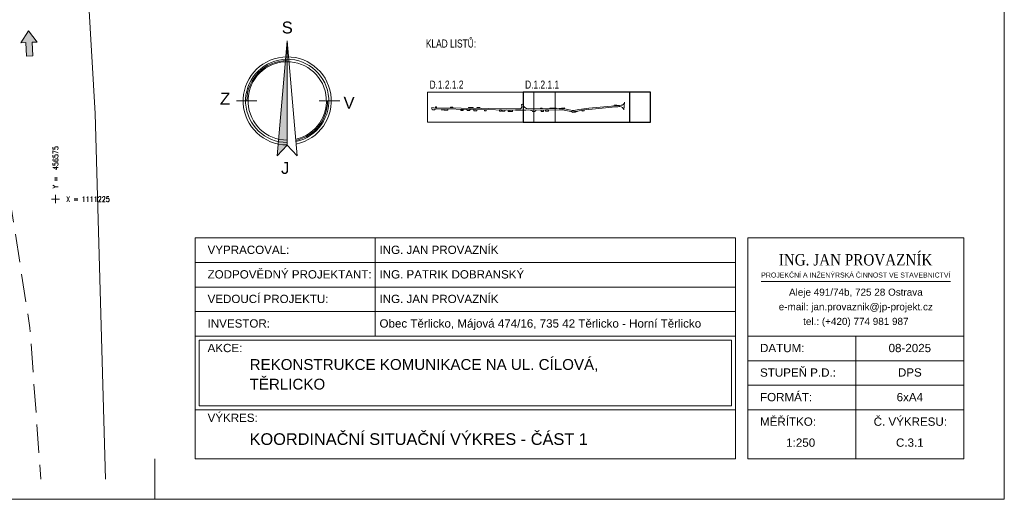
# Model space of a CAD drawing. Header units: metres. Extents: x -456831 to -456516, y -1111244 to -1111169.
# Tile 17 of 18: x -456577 to -456516, y -1111244 to -1111214. Entities that reach past the tile are written whole.
import ezdxf
from ezdxf.enums import TextEntityAlignment as Align

# ---------------------------------------------------------------- set-up
doc = ezdxf.new("R2010")
doc.units = ezdxf.units.M
doc.header["$MEASUREMENT"] = 0
doc.linetypes.add('6.1622', pattern=[40, 3.5, -3, 7, -3, 3.5, 3.5, -3, 7, -3, 3.5])
doc.layers.get('0').update_dxf_attribs({"lineweight": 13})
for name, color, linetype, lineweight in [('Hranice parcel', 9, 'Continuous', 13), ('IS_SMVAK_VODA_TRASA', 5, '6.1622', 0), ('LEGENDA', 7, 'Continuous', 13), ('RAMECEK', 7, 'Continuous', 0), ('RAZITKO', 7, 'Continuous', 0), ('SEVERKA', 7, 'Continuous', 13), ('SIT', 5, 'Continuous', 13), ('VJEZD', 1, 'Continuous', 0), ('výkres', 7, 'Continuous', 0)]:
    doc.layers.add(name, color=color, linetype=linetype, lineweight=lineweight)
doc.styles.add('ARIAL', font='arial.ttf')
doc.styles.add('ITALICT', font='italict.shx', dxfattribs={"height": 0.2})
doc.styles.add('ROMANS', font='romans.shx')
doc.styles.add('Style-Arial', font='arial.ttf')
doc.styles.add('Style-Calibri', font='calibri.ttf')
doc.styles.add('Style-Garamond', font='GARABD.TTF')

# ---------------------------------------------------------------- blocks, each defined once
blk = doc.blocks.new('SIT')
at = {"color": 0, "linetype": 'ByBlock', "lineweight": -2}
for p, q in [((-1, 0), (1, 0)), ((0, 1), (0, -1))]:
    blk.add_line(p, q, dxfattribs=at)

msp = doc.modelspace()

# ---------------------------------------------------------------- hatches: boundary and pattern name
at = {"layer": 'VJEZD', "ltscale": 0.25}
msp.add_hatch(color=256, dxfattribs=at).paths.add_polyline_path([(-456576.807, -1111216.164), (-456576.843, -1111215.324), (-456577.145, -1111215.337), (-456576.677, -1111214.594), (-456576.147, -1111215.294), (-456576.449, -1111215.307), (-456576.413, -1111216.147)])

# ---------------------------------------------------------------- linework, layer by layer
at = {"layer": 'Hranice parcel', "ltscale": 0.25, "flags": 128}
msp.add_lwpolyline([(-456571.922, -1111242.314), (-456572.55, -1111219.71), (-456574.17, -1111192.2), (-456572.835, -1111170.564)], dxfattribs=at)
at = {"layer": 'IS_SMVAK_VODA_TRASA', "ltscale": 0.25}
msp.add_lwpolyline([(-456575.914, -1111242.314), (-456576.59, -1111232.97), (-456581.46, -1111201.45), (-456581.652, -1111200.39)], dxfattribs=at)
at = {"layer": 'LEGENDA', "color": 1, "ltscale": 0.25}
for p, q in [((-456546.138, -1111219.136), (-456546.21, -1111219.15)), ((-456546.21, -1111219.15), (-456546.206, -1111219.174)), ((-456546.206, -1111219.174), (-456546.19, -1111219.25)), ((-456540.408, -1111219.228), (-456542.041, -1111219.379)), ((-456540.482, -1111219.191), (-456540.354, -1111219.18)), ((-456540.482, -1111219.191), (-456540.478, -1111219.235)), ((-456540.354, -1111219.18), (-456540.351, -1111219.223)), ((-456539.839, -1111219.016), (-456539.887, -1111219.48)), ((-456539.839, -1111219.016), (-456539.841, -1111219.028)), ((-456551.753, -1111219.438), (-456551.752, -1111219.341)), ((-456551.753, -1111219.438), (-456551.744, -1111219.439)), ((-456551.752, -1111219.341), (-456551.636, -1111219.351)), ((-456551.711, -1111219.484), (-456551.711, -1111219.477)), ((-456551.59, -1111219.487), (-456551.711, -1111219.484)), ((-456551.616, -1111219.352), (-456546.582, -1111219.427)), ((-456551.59, -1111219.487), (-456551.585, -1111219.48)), ((-456551.53, -1111219.292), (-456551.531, -1111219.354)), ((-456551.531, -1111219.35), (-456551.469, -1111219.351)), ((-456551.53, -1111219.292), (-456551.468, -1111219.293)), ((-456551.528, -1111219.292), (-456551.529, -1111219.35)), ((-456551.483, -1111219.429), (-456546.583, -1111219.502)), ((-456551.471, -1111219.293), (-456551.472, -1111219.351)), ((-456551.468, -1111219.293), (-456551.469, -1111219.355)), ((-456551.135, -1111219.496), (-456551.135, -1111219.435)), ((-456551.135, -1111219.496), (-456551.11, -1111219.497)), ((-456551.11, -1111219.497), (-456551.109, -1111219.435)), ((-456550.998, -1111219.499), (-456550.997, -1111219.437)), ((-456550.998, -1111219.499), (-456550.767, -1111219.504)), ((-456550.767, -1111219.504), (-456550.766, -1111219.44)), ((-456550.594, -1111219.31), (-456550.595, -1111219.368)), ((-456550.594, -1111219.31), (-456550.449, -1111219.313)), ((-456550.594, -1111219.364), (-456550.45, -1111219.366)), ((-456550.591, -1111219.31), (-456550.592, -1111219.364)), ((-456550.452, -1111219.313), (-456550.453, -1111219.366)), ((-456550.449, -1111219.313), (-456550.45, -1111219.37)), ((-456549.954, -1111219.521), (-456549.953, -1111219.452)), ((-456549.807, -1111219.524), (-456549.954, -1111219.521)), ((-456549.953, -1111219.456), (-456549.806, -1111219.458)), ((-456549.952, -1111219.521), (-456549.951, -1111219.456)), ((-456549.809, -1111219.523), (-456549.808, -1111219.458)), ((-456549.807, -1111219.524), (-456549.806, -1111219.454)), ((-456549.562, -1111219.529), (-456549.562, -1111219.508)), ((-456549.562, -1111219.529), (-456549.432, -1111219.531)), ((-456549.481, -1111219.336), (-456549.482, -1111219.384)), ((-456549.431, -1111219.336), (-456549.481, -1111219.336)), ((-456549.481, -1111219.38), (-456549.191, -1111219.385)), ((-456549.479, -1111219.336), (-456549.479, -1111219.381)), ((-456549.432, -1111219.531), (-456549.402, -1111219.532)), ((-456549.29, -1111219.338), (-456549.431, -1111219.336)), ((-456549.402, -1111219.532), (-456549.402, -1111219.51)), ((-456549.19, -1111219.339), (-456549.29, -1111219.338)), ((-456549.192, -1111219.339), (-456549.193, -1111219.385)), ((-456549.19, -1111219.339), (-456549.191, -1111219.389)), ((-456549.152, -1111219.537), (-456549.15, -1111219.464)), ((-456549.152, -1111219.537), (-456548.972, -1111219.541)), ((-456548.972, -1111219.541), (-456548.971, -1111219.467)), ((-456548.927, -1111219.343), (-456548.929, -1111219.347)), ((-456548.927, -1111219.343), (-456548.777, -1111219.346)), ((-456548.777, -1111219.346), (-456548.771, -1111219.357)), ((-456548.494, -1111219.551), (-456548.493, -1111219.474)), ((-456548.494, -1111219.551), (-456548.399, -1111219.553)), ((-456548.399, -1111219.553), (-456548.398, -1111219.475)), ((-456547.561, -1111219.569), (-456547.56, -1111219.488)), ((-456547.561, -1111219.569), (-456547.447, -1111219.571)), ((-456547.56, -1111219.492), (-456547.446, -1111219.493)), ((-456547.558, -1111219.569), (-456547.557, -1111219.492)), ((-456547.45, -1111219.571), (-456547.449, -1111219.493)), ((-456547.447, -1111219.571), (-456547.446, -1111219.49)), ((-456547.393, -1111219.574), (-456547.395, -1111219.536)), ((-456547.393, -1111219.574), (-456547.263, -1111219.576)), ((-456547.263, -1111219.576), (-456547.261, -1111219.568)), ((-456547.021, -1111219.581), (-456547.02, -1111219.496)), ((-456547.021, -1111219.581), (-456546.929, -1111219.583)), ((-456547.02, -1111219.5), (-456546.754, -1111219.504)), ((-456546.929, -1111219.583), (-456546.928, -1111219.501)), ((-456546.929, -1111219.583), (-456546.755, -1111219.587)), ((-456546.926, -1111219.583), (-456546.925, -1111219.501)), ((-456546.758, -1111219.587), (-456546.756, -1111219.504)), ((-456546.755, -1111219.587), (-456546.754, -1111219.5)), ((-456543.879, -1111219.481), (-456545.935, -1111219.504)), ((-456543.88, -1111219.406), (-456545.768, -1111219.427)), ((-456545.51, -1111219.588), (-456545.516, -1111219.579)), ((-456545.51, -1111219.588), (-456545.46, -1111219.587)), ((-456545.46, -1111219.587), (-456545.358, -1111219.586)), ((-456545.358, -1111219.586), (-456545.358, -1111219.571)), ((-456545.025, -1111219.38), (-456544.935, -1111219.379)), ((-456545.025, -1111219.38), (-456545.025, -1111219.419)), ((-456545, -1111219.581), (-456545.001, -1111219.493)), ((-456544.854, -1111219.496), (-456545.001, -1111219.497)), ((-456545, -1111219.581), (-456544.853, -1111219.579)), ((-456544.997, -1111219.581), (-456544.998, -1111219.497)), ((-456544.935, -1111219.379), (-456544.934, -1111219.418)), ((-456544.855, -1111219.579), (-456544.856, -1111219.496)), ((-456544.853, -1111219.579), (-456544.854, -1111219.492)), ((-456544.715, -1111219.576), (-456544.716, -1111219.49)), ((-456544.54, -1111219.492), (-456544.716, -1111219.494)), ((-456544.715, -1111219.576), (-456544.539, -1111219.573)), ((-456544.712, -1111219.576), (-456544.713, -1111219.494)), ((-456544.542, -1111219.573), (-456544.543, -1111219.492)), ((-456544.539, -1111219.573), (-456544.54, -1111219.488)), ((-456544.435, -1111219.387), (-456544.456, -1111219.409)), ((-456544.064, -1111219.404), (-456544.456, -1111219.409)), ((-456544.456, -1111219.409), (-456544.455, -1111219.412)), ((-456544.432, -1111219.387), (-456544.453, -1111219.409)), ((-456544.086, -1111219.383), (-456544.435, -1111219.387)), ((-456544.089, -1111219.383), (-456544.066, -1111219.404)), ((-456544.086, -1111219.383), (-456544.064, -1111219.404)), ((-456544.064, -1111219.404), (-456544.064, -1111219.408)), ((-456543.736, -1111219.372), (-456543.793, -1111219.403)), ((-456543.793, -1111219.403), (-456543.793, -1111219.407)), ((-456543.732, -1111219.372), (-456543.789, -1111219.403)), ((-456543.736, -1111219.372), (-456543.55, -1111219.37)), ((-456543.557, -1111219.425), (-456543.552, -1111219.37)), ((-456543.554, -1111219.425), (-456543.555, -1111219.429)), ((-456543.55, -1111219.37), (-456543.554, -1111219.425)), ((-456543.165, -1111219.582), (-456543.467, -1111219.52)), ((-456543.15, -1111219.508), (-456543.452, -1111219.447)), ((-456543.074, -1111219.644), (-456543.104, -1111219.592)), ((-456542.861, -1111219.624), (-456543.074, -1111219.644)), ((-456542.873, -1111219.509), (-456542.658, -1111219.468)), ((-456542.729, -1111219.558), (-456542.861, -1111219.624)), ((-456542.859, -1111219.583), (-456542.644, -1111219.541)), ((-456542.45, -1111219.561), (-456542.459, -1111219.508)), ((-456542.45, -1111219.561), (-456542.326, -1111219.553)), ((-456542.326, -1111219.553), (-456542.335, -1111219.489)), ((-456540.401, -1111219.303), (-456542.034, -1111219.454))]:
    msp.add_line(p, q, dxfattribs=at)
at = {"layer": 'LEGENDA', "color": 1, "lineweight": 13, "ltscale": 0.25}
for p, q in [((-456546.138, -1111219.136), (-456546.21, -1111219.15)), ((-456546.21, -1111219.15), (-456546.206, -1111219.174)), ((-456546.206, -1111219.174), (-456546.19, -1111219.25)), ((-456540.408, -1111219.228), (-456542.041, -1111219.379)), ((-456540.482, -1111219.191), (-456540.354, -1111219.18)), ((-456540.482, -1111219.191), (-456540.478, -1111219.235)), ((-456540.354, -1111219.18), (-456540.351, -1111219.223)), ((-456539.839, -1111219.016), (-456539.887, -1111219.48)), ((-456539.839, -1111219.016), (-456539.841, -1111219.028)), ((-456551.753, -1111219.438), (-456551.752, -1111219.341)), ((-456551.753, -1111219.438), (-456551.744, -1111219.439)), ((-456551.752, -1111219.341), (-456551.636, -1111219.351)), ((-456551.711, -1111219.484), (-456551.711, -1111219.477)), ((-456551.59, -1111219.487), (-456551.711, -1111219.484)), ((-456551.616, -1111219.352), (-456546.582, -1111219.427)), ((-456551.59, -1111219.487), (-456551.585, -1111219.48)), ((-456551.53, -1111219.292), (-456551.531, -1111219.354)), ((-456551.531, -1111219.35), (-456551.469, -1111219.351)), ((-456551.53, -1111219.292), (-456551.468, -1111219.293)), ((-456551.528, -1111219.292), (-456551.529, -1111219.35)), ((-456551.483, -1111219.429), (-456546.583, -1111219.502)), ((-456551.471, -1111219.293), (-456551.472, -1111219.351)), ((-456551.468, -1111219.293), (-456551.469, -1111219.355)), ((-456551.135, -1111219.496), (-456551.135, -1111219.435)), ((-456551.135, -1111219.496), (-456551.11, -1111219.497)), ((-456551.11, -1111219.497), (-456551.109, -1111219.435)), ((-456550.998, -1111219.499), (-456550.997, -1111219.437)), ((-456550.998, -1111219.499), (-456550.767, -1111219.504)), ((-456550.767, -1111219.504), (-456550.766, -1111219.44)), ((-456550.594, -1111219.31), (-456550.595, -1111219.368)), ((-456550.594, -1111219.31), (-456550.449, -1111219.313)), ((-456550.594, -1111219.364), (-456550.45, -1111219.366)), ((-456550.591, -1111219.31), (-456550.592, -1111219.364)), ((-456550.452, -1111219.313), (-456550.453, -1111219.366)), ((-456550.449, -1111219.313), (-456550.45, -1111219.37)), ((-456549.954, -1111219.521), (-456549.953, -1111219.452)), ((-456549.807, -1111219.524), (-456549.954, -1111219.521)), ((-456549.953, -1111219.456), (-456549.806, -1111219.458)), ((-456549.952, -1111219.521), (-456549.951, -1111219.456)), ((-456549.809, -1111219.523), (-456549.808, -1111219.458)), ((-456549.807, -1111219.524), (-456549.806, -1111219.454)), ((-456549.562, -1111219.529), (-456549.562, -1111219.508)), ((-456549.562, -1111219.529), (-456549.432, -1111219.531)), ((-456549.481, -1111219.336), (-456549.482, -1111219.384)), ((-456549.431, -1111219.336), (-456549.481, -1111219.336)), ((-456549.481, -1111219.38), (-456549.191, -1111219.385)), ((-456549.479, -1111219.336), (-456549.479, -1111219.381)), ((-456549.432, -1111219.531), (-456549.402, -1111219.532)), ((-456549.29, -1111219.338), (-456549.431, -1111219.336)), ((-456549.402, -1111219.532), (-456549.402, -1111219.51)), ((-456549.19, -1111219.339), (-456549.29, -1111219.338)), ((-456549.192, -1111219.339), (-456549.193, -1111219.385)), ((-456549.19, -1111219.339), (-456549.191, -1111219.389)), ((-456549.152, -1111219.537), (-456549.15, -1111219.464)), ((-456549.152, -1111219.537), (-456548.972, -1111219.541)), ((-456548.972, -1111219.541), (-456548.971, -1111219.467)), ((-456548.927, -1111219.343), (-456548.929, -1111219.347)), ((-456548.927, -1111219.343), (-456548.777, -1111219.346)), ((-456548.777, -1111219.346), (-456548.771, -1111219.357)), ((-456548.494, -1111219.551), (-456548.493, -1111219.474)), ((-456548.494, -1111219.551), (-456548.399, -1111219.553)), ((-456548.399, -1111219.553), (-456548.398, -1111219.475)), ((-456547.561, -1111219.569), (-456547.56, -1111219.488)), ((-456547.561, -1111219.569), (-456547.447, -1111219.571)), ((-456547.56, -1111219.492), (-456547.446, -1111219.493)), ((-456547.558, -1111219.569), (-456547.557, -1111219.492)), ((-456547.45, -1111219.571), (-456547.449, -1111219.493)), ((-456547.447, -1111219.571), (-456547.446, -1111219.49)), ((-456547.393, -1111219.574), (-456547.395, -1111219.536)), ((-456547.393, -1111219.574), (-456547.263, -1111219.576)), ((-456547.263, -1111219.576), (-456547.261, -1111219.568)), ((-456547.021, -1111219.581), (-456547.02, -1111219.496)), ((-456547.021, -1111219.581), (-456546.929, -1111219.583)), ((-456547.02, -1111219.5), (-456546.754, -1111219.504)), ((-456546.929, -1111219.583), (-456546.928, -1111219.501)), ((-456546.929, -1111219.583), (-456546.755, -1111219.587)), ((-456546.926, -1111219.583), (-456546.925, -1111219.501)), ((-456546.758, -1111219.587), (-456546.756, -1111219.504)), ((-456546.755, -1111219.587), (-456546.754, -1111219.5)), ((-456543.879, -1111219.481), (-456545.935, -1111219.504)), ((-456543.88, -1111219.406), (-456545.768, -1111219.427)), ((-456545.51, -1111219.588), (-456545.516, -1111219.579)), ((-456545.51, -1111219.588), (-456545.46, -1111219.587)), ((-456545.46, -1111219.587), (-456545.358, -1111219.586)), ((-456545.358, -1111219.586), (-456545.358, -1111219.571)), ((-456545.025, -1111219.38), (-456544.935, -1111219.379)), ((-456545.025, -1111219.38), (-456545.025, -1111219.419)), ((-456545, -1111219.581), (-456545.001, -1111219.493)), ((-456544.854, -1111219.496), (-456545.001, -1111219.497)), ((-456545, -1111219.581), (-456544.853, -1111219.579)), ((-456544.997, -1111219.581), (-456544.998, -1111219.497)), ((-456544.935, -1111219.379), (-456544.934, -1111219.418)), ((-456544.855, -1111219.579), (-456544.856, -1111219.496)), ((-456544.853, -1111219.579), (-456544.854, -1111219.492)), ((-456544.715, -1111219.576), (-456544.716, -1111219.49)), ((-456544.54, -1111219.492), (-456544.716, -1111219.494)), ((-456544.715, -1111219.576), (-456544.539, -1111219.573)), ((-456544.712, -1111219.576), (-456544.713, -1111219.494)), ((-456544.542, -1111219.573), (-456544.543, -1111219.492)), ((-456544.539, -1111219.573), (-456544.54, -1111219.488)), ((-456544.435, -1111219.387), (-456544.456, -1111219.409)), ((-456544.064, -1111219.404), (-456544.456, -1111219.409)), ((-456544.456, -1111219.409), (-456544.455, -1111219.412)), ((-456544.432, -1111219.387), (-456544.453, -1111219.409)), ((-456544.086, -1111219.383), (-456544.435, -1111219.387)), ((-456544.089, -1111219.383), (-456544.066, -1111219.404)), ((-456544.086, -1111219.383), (-456544.064, -1111219.404)), ((-456544.064, -1111219.404), (-456544.064, -1111219.408)), ((-456543.736, -1111219.372), (-456543.793, -1111219.403)), ((-456543.793, -1111219.403), (-456543.793, -1111219.407)), ((-456543.732, -1111219.372), (-456543.789, -1111219.403)), ((-456543.736, -1111219.372), (-456543.55, -1111219.37)), ((-456543.557, -1111219.425), (-456543.552, -1111219.37)), ((-456543.554, -1111219.425), (-456543.555, -1111219.429)), ((-456543.55, -1111219.37), (-456543.554, -1111219.425)), ((-456543.165, -1111219.582), (-456543.467, -1111219.52)), ((-456543.15, -1111219.508), (-456543.452, -1111219.447)), ((-456543.074, -1111219.644), (-456543.104, -1111219.592)), ((-456542.861, -1111219.624), (-456543.074, -1111219.644)), ((-456542.873, -1111219.509), (-456542.658, -1111219.468)), ((-456542.729, -1111219.558), (-456542.861, -1111219.624)), ((-456542.859, -1111219.583), (-456542.644, -1111219.541)), ((-456542.45, -1111219.561), (-456542.459, -1111219.508)), ((-456542.45, -1111219.561), (-456542.326, -1111219.553)), ((-456542.326, -1111219.553), (-456542.335, -1111219.489)), ((-456540.401, -1111219.303), (-456542.034, -1111219.454))]:
    msp.add_line(p, q, dxfattribs=at)
at = {"layer": 'LEGENDA', "lineweight": 0, "ltscale": 0.25, "flags": 128}
for points in [[(-456552.008, -1111220.255), (-456544.133, -1111220.255), (-456544.133, -1111218.399), (-456552.008, -1111218.399)], [(-456545.445, -1111220.255), (-456544.133, -1111220.255), (-456544.133, -1111218.399), (-456545.445, -1111218.399)]]:
    msp.add_lwpolyline(points, close=True, dxfattribs=at)
at = {"layer": 'LEGENDA', "lineweight": 30, "ltscale": 0.25, "flags": 128}
for points in [[(-456546.101, -1111220.255), (-456538.226, -1111220.255), (-456538.226, -1111218.399), (-456546.101, -1111218.399)], [(-456539.539, -1111220.255), (-456538.226, -1111220.255), (-456538.226, -1111218.399), (-456539.539, -1111218.399)]]:
    msp.add_lwpolyline(points, close=True, dxfattribs=at)
at = {"layer": 'LEGENDA', "color": 1, "ltscale": 0.25}
for centre, radius, start, end in [((-456546.337, -1111219.28), 0.15, 269.70791, 11.63787), ((-456545.773, -1111219.052), 0.375, 192.89504, 270.62929), ((-456539.829, -1111225.489), 6.288, 92.04764, 95.28978), ((-456540.061, -1111218.981), 0.225, 272.04764, 347.94574), ((-456551.748, -1111219.476), 0.0375, 358.79335, 82.98868), ((-456551.485, -1111219.554), 0.125, 89.14705, 143.39424), ((-456549.612, -1111219.507), 0.05, 359.14705, 89.14705), ((-456548.705, -1111219.321), 0.075, 208.60812, 269.14705), ((-456547.445, -1111219.54), 0.05, 3.78597, 89.14705), ((-456545.675, -1111219.701), 0.2, 37.35376, 90.62929), ((-456543.858, -1111221.443), 2.038, 78.51209, 90.62929), ((-456543.858, -1111221.443), 1.963, 78.51209, 90.62929), ((-456543.858, -1111221.443), 2.041, 81.44331, 88.1721), ((-456541.461, -1111225.64), 6.288, 95.28978, 100.97435), ((-456541.461, -1111225.64), 6.213, 95.28978, 100.97435), ((-456539.829, -1111225.489), 6.213, 92.6972, 95.28978)]:
    msp.add_arc(centre, radius, start, end, dxfattribs=at)
at = {"layer": 'LEGENDA', "color": 1, "lineweight": 13, "ltscale": 0.25}
for centre, radius, start, end in [((-456546.337, -1111219.28), 0.15, 269.70791, 11.63787), ((-456545.773, -1111219.052), 0.375, 192.89504, 270.62929), ((-456539.829, -1111225.489), 6.288, 92.04764, 95.28978), ((-456540.061, -1111218.981), 0.225, 272.04764, 347.94574), ((-456551.748, -1111219.476), 0.0375, 358.79335, 82.98868), ((-456551.485, -1111219.554), 0.125, 89.14705, 143.39424), ((-456549.612, -1111219.507), 0.05, 359.14705, 89.14705), ((-456548.705, -1111219.321), 0.075, 208.60812, 269.14705), ((-456547.445, -1111219.54), 0.05, 3.78597, 89.14705), ((-456545.675, -1111219.701), 0.2, 37.35376, 90.62929), ((-456543.858, -1111221.443), 2.038, 78.51209, 90.62929), ((-456543.858, -1111221.443), 1.963, 78.51209, 90.62929), ((-456543.858, -1111221.443), 2.041, 81.44331, 88.1721), ((-456541.461, -1111225.64), 6.288, 95.28978, 100.97435), ((-456541.461, -1111225.64), 6.213, 95.28978, 100.97435), ((-456539.829, -1111225.489), 6.213, 92.6972, 95.28978)]:
    msp.add_arc(centre, radius, start, end, dxfattribs=at)
at = {"layer": 'LEGENDA', "color": 1, "ltscale": 0.25, "extrusion": (0, 0, -1)}
for centre, radius, start, end in [((456551.613, -1111219.102), 0.25, 270.85295, 275.26102), ((456549.352, -1111219.511), 0.05, 0.85295, 90.85295), ((456548.997, -1111219.316), 0.075, 204.23018, 270.85295), ((456547.164, -1111219.594), 0.1, 14.64982, 90.85295), ((456546.21, -1111194.468), 25.038, 269.37071, 270.85295), ((456546.21, -1111194.468), 24.963, 270.29209, 270.85295), ((456545.283, -1111219.572), 0.075, 0.53614, 89.37071), ((456543.009, -1111218.81), 0.788, 259.02565, 281.48791), ((456543.009, -1111218.81), 0.713, 259.02565, 281.48791), ((456540.11, -1111219.508), 0.225, 87.3028, 172.91019)]:
    msp.add_arc(centre, radius, start, end, dxfattribs=at)
at = {"layer": 'LEGENDA', "color": 1, "lineweight": 13, "ltscale": 0.25, "extrusion": (0, 0, -1)}
for centre, radius, start, end in [((456551.613, -1111219.102), 0.25, 270.85295, 275.26102), ((456549.352, -1111219.511), 0.05, 0.85295, 90.85295), ((456548.997, -1111219.316), 0.075, 204.23018, 270.85295), ((456547.164, -1111219.594), 0.1, 14.64982, 90.85295), ((456546.21, -1111194.468), 25.038, 269.37071, 270.85295), ((456546.21, -1111194.468), 24.963, 270.29209, 270.85295), ((456545.283, -1111219.572), 0.075, 0.53614, 89.37071), ((456543.009, -1111218.81), 0.788, 259.02565, 281.48791), ((456543.009, -1111218.81), 0.713, 259.02565, 281.48791), ((456540.11, -1111219.508), 0.225, 87.3028, 172.91019)]:
    msp.add_arc(centre, radius, start, end, dxfattribs=at)
at = {"layer": 'RAMECEK', "ltscale": 0.25}
msp.add_line((-456568.865, -1111243.564), (-456568.865, -1111241.064), dxfattribs=at)
at = {"layer": 'RAMECEK', "ltscale": 0.25, "flags": 128}
msp.add_lwpolyline([(-456831.365, -1111243.564), (-456516.365, -1111243.564), (-456516.365, -1111169.314), (-456831.365, -1111169.314)], close=True, dxfattribs=at)
at = {"layer": 'RAZITKO', "color": 7, "lineweight": 13, "ltscale": 0.0002}
for p, q in [((-456566.365, -1111227.406), (-456532.979, -1111227.406)), ((-456566.365, -1111233.476), (-456566.365, -1111227.406)), ((-456555.249, -1111227.406), (-456555.249, -1111233.476)), ((-456532.979, -1111233.476), (-456532.979, -1111227.406)), ((-456532.22, -1111227.406), (-456518.865, -1111227.406)), ((-456518.865, -1111241.064), (-456518.865, -1111227.406)), ((-456566.365, -1111228.924), (-456532.979, -1111228.924)), ((-456566.365, -1111230.441), (-456532.979, -1111230.441)), ((-456566.365, -1111231.959), (-456532.979, -1111231.959)), ((-456532.22, -1111241.064), (-456532.22, -1111231.989)), ((-456566.365, -1111233.476), (-456532.979, -1111233.476)), ((-456566.365, -1111233.476), (-456566.365, -1111238.029)), ((-456566.126, -1111233.716), (-456533.218, -1111233.716)), ((-456566.126, -1111233.716), (-456566.126, -1111237.79)), ((-456533.218, -1111233.716), (-456533.218, -1111237.79)), ((-456532.979, -1111233.476), (-456532.979, -1111238.029)), ((-456532.22, -1111233.476), (-456518.865, -1111233.476)), ((-456525.543, -1111241.064), (-456525.543, -1111233.476)), ((-456532.22, -1111234.994), (-456518.865, -1111234.994)), ((-456532.22, -1111236.512), (-456518.865, -1111236.512)), ((-456566.365, -1111241.064), (-456566.365, -1111238.029)), ((-456566.365, -1111238.029), (-456532.979, -1111238.029)), ((-456566.126, -1111237.79), (-456533.218, -1111237.79)), ((-456532.979, -1111241.064), (-456532.979, -1111238.029)), ((-456532.22, -1111238.029), (-456518.865, -1111238.029)), ((-456566.365, -1111241.064), (-456532.979, -1111241.064)), ((-456532.22, -1111241.064), (-456518.865, -1111241.064)), ((-456532.22, -1111241.064), (-456518.865, -1111241.064))]:
    msp.add_line(p, q, dxfattribs=at)
at = {"layer": 'RAZITKO', "color": 5, "ltscale": 0.25}
msp.add_line((-456531.388, -1111230.1), (-456519.693, -1111230.1), dxfattribs=at)
at = {"layer": 'RAZITKO', "color": 7, "lineweight": 13, "ltscale": 0.25, "flags": 128}
msp.add_lwpolyline([(-456532.22, -1111227.406), (-456518.865, -1111227.406), (-456518.865, -1111233.476), (-456532.22, -1111233.476)], close=True, dxfattribs=at)
at = {"layer": 'SEVERKA', "ltscale": 0.2}
for p, q in [((-456560.686, -1111215.214), (-456561.304, -1111222.324)), ((-456560.686, -1111221.669), (-456560.686, -1111215.214)), ((-456560.686, -1111215.214), (-456560.068, -1111222.324)), ((-456560.686, -1111221.669), (-456560.686, -1111215.214)), ((-456562.557, -1111218.933), (-456563.83, -1111218.933)), ((-456557.434, -1111218.933), (-456558.707, -1111218.933)), ((-456561.304, -1111222.324), (-456560.686, -1111221.669)), ((-456560.068, -1111222.324), (-456560.686, -1111221.669))]:
    msp.add_line(p, q, dxfattribs=at)
at = {"layer": 'SEVERKA', "ltscale": 0.2, "flags": 128}
msp.add_lwpolyline([(-456561.304, -1111222.324), (-456560.686, -1111221.669), (-456560.686, -1111215.214)], close=True, dxfattribs=at)
at = {"layer": 'SEVERKA', "ltscale": 0.2}
for radius, start, end in [(2.724, 281.75151, 270), (2.573, 282.15257, 270), (2.496, 90, 180), (2.422, 282.60418, 270), (2.496, 282.37461, 360)]:
    msp.add_arc((-456560.686, -1111218.933), radius, start, end, dxfattribs=at)
at = {"layer": 'SEVERKA', "ltscale": 0.2, "extrusion": (0, 0, -1)}
msp.add_solid([(456561.304, -1111222.324), (456560.686, -1111221.669), (456560.686, -1111215.214)], dxfattribs=at)
at = {"layer": 'VJEZD', "ltscale": 0.25, "flags": 128}
msp.add_lwpolyline([(-456576.147, -1111215.294), (-456576.677, -1111214.594), (-456577.145, -1111215.337), (-456576.843, -1111215.324), (-456576.807, -1111216.164), (-456576.413, -1111216.147), (-456576.449, -1111215.307)], close=True, dxfattribs=at)

# ---------------------------------------------------------------- block references
at = {"layer": 'SIT', "ltscale": 0.25, "xscale": 0.25, "yscale": 0.25, "zscale": 0.25}
msp.add_blockref('SIT', (-456575, -1111225), dxfattribs=at)

# ---------------------------------------------------------------- texts
at = {"layer": 'LEGENDA', "char_height": 0.5, "attachment_point": 4, "rotation": 359.99999, "line_spacing_factor": 0.6, "style": 'ITALICT'}
for s, insert in [('\\fArial|b0|i0|c238238|p39;\\H1x;\\W0.74;KLAD LISTŮ:', (-456552.116, -1111215.388)), ('\\fArial|b0|i0|c238238|p39;\\H1x;\\W0.74;D.1.2.1.2', (-456551.888, -1111217.926)), ('\\fArial|b0|i0|c238238|p39;\\H1x;\\W0.74;D.1.2.1.1', (-456545.982, -1111217.926))]:
    msp.add_mtext(s, dxfattribs=dict(at, insert=insert))
at = {"layer": 'RAZITKO', "color": 7, "lineweight": 13}
for s, height, style, p in [('ING. JAN PROVAZNÍK', 0.51218, 'Style-Arial', (-456554.982, -1111228.395)), ('VYPRACOVAL:', 0.51218, 'Style-Arial', (-456565.607, -1111228.395)), ('ZODPOVĚDNÝ PROJEKTANT:', 0.51218, 'ARIAL', (-456565.607, -1111229.912)), ('ING. PATRIK DOBRANSKÝ', 0.51218, 'ARIAL', (-456554.982, -1111229.912)), ('VEDOUCÍ PROJEKTU:', 0.51218, 'Style-Arial', (-456565.607, -1111231.43)), ('ING. JAN PROVAZNÍK', 0.51218, 'ARIAL', (-456554.982, -1111231.43)), ('INVESTOR:', 0.5122, 'Style-Arial', (-456565.607, -1111232.947)), ('AKCE:', 0.5122, 'Style-Arial', (-456565.607, -1111234.465)), ('DATUM:', 0.5122, 'Style-Arial', (-456531.462, -1111234.465)), ('STUPEŇ P.D.:', 0.51218, 'Style-Arial', (-456531.462, -1111235.983)), ('FORMÁT:', 0.5122, 'Style-Arial', (-456531.462, -1111237.5)), ('VÝKRES:', 0.5122, 'Style-Arial', (-456565.607, -1111238.779)), ('MĚŘÍTKO:', 0.5122, 'Style-Arial', (-456531.462, -1111239.018))]:
    msp.add_text(s, height=height, dxfattribs=dict(at, style=style)).set_placement(p)
at = {"layer": 'RAZITKO', "color": 7, "linetype": 'Continuous', "lineweight": 13, "style": 'Style-Garamond'}
msp.add_text('ING. JAN PROVAZNÍK', height=0.70477, dxfattribs=at).set_placement((-456525.559, -1111228.402), align=Align.TOP_CENTER)
at = {"layer": 'RAZITKO', "lineweight": 13, "style": 'ARIAL'}
msp.add_text('Obec Těrlicko, Májová 474/16, 735 42 Těrlicko - Horní Těrlicko', height=0.51218, dxfattribs=at).set_placement((-456554.982, -1111232.947))
at = {"layer": 'RAZITKO', "color": 7, "lineweight": 13, "style": 'Style-Arial'}
msp.add_text('Č. VÝKRESU:', height=0.51218, dxfattribs=at).set_placement((-456522.173, -1111239.018), align=Align.CENTER)
at = {"layer": 'RAZITKO', "color": 7, "linetype": 'Continuous', "lineweight": 13, "attachment_point": 2, "line_spacing_factor": 1.008048, "style": 'Style-Calibri'}
for s, insert, char_height in [('\\fArial|b0|i0|c238238|p39;PROJEKČNÍ A INŽENÝRSKÁ ČINNOST VE STAVEBNICTVÍ', (-456525.541, -1111229.544), 0.30743), ('\\fArial|b0|i0|c238238|p39;Aleje 491/74b, 725 28 Ostrava', (-456525.541, -1111230.537), 0.43791), ('\\fArial|b0|i0|c238238|p39;e-mail: jan.provaznik@jp-projekt.cz', (-456525.541, -1111231.44), 0.43791), ('\\fArial|b0|i0|c238238|p39;tel.: (+420) 774 981 987', (-456525.541, -1111232.344), 0.43791)]:
    msp.add_mtext(s, dxfattribs=dict(at, insert=insert, char_height=char_height))
at = {"layer": 'RAZITKO', "color": 0, "lineweight": 13, "insert": (-456522.204, -1111234.474), "char_height": 0.5122, "width": 6.67732, "attachment_point": 8, "rotation": 0, "style": 'ARIAL'}
msp.add_mtext('08-2025', dxfattribs=at)
at = {"layer": 'RAZITKO', "lineweight": 13, "insert": (-456522.204, -1111235.983), "char_height": 0.5122, "width": 6.67732, "attachment_point": 8, "rotation": 0, "line_spacing_factor": 0.72, "style": 'ARIAL'}
msp.add_mtext('DPS', dxfattribs=at)
at = {"layer": 'RAZITKO', "lineweight": 13, "char_height": 0.5122, "width": 6.67732, "attachment_point": 8, "style": 'ARIAL'}
for s, insert in [('6xA4', (-456522.204, -1111237.509)), ('C.3.1', (-456522.204, -1111240.322))]:
    msp.add_mtext(s, dxfattribs=dict(at, insert=insert))
at = {"layer": 'RAZITKO', "color": 7, "lineweight": 13, "insert": (-456528.949, -1111240.323), "char_height": 0.5122, "width": 6.67732, "attachment_point": 8, "style": 'ARIAL'}
msp.add_mtext('1:250', dxfattribs=at)
at = {"layer": 'SEVERKA', "style": 'ARIAL', "width": 1}
for s, rotation, oblique, p in [('S', 0.19179, 360, (-456561.025, -1111214.763)), ('Z', 359.25527, 0, (-456564.845, -1111219.161)), ('V', 359.25527, 0, (-456557.212, -1111219.415)), ('J', 359.80679, 360, (-456561.069, -1111223.443))]:
    msp.add_text(s, height=0.735, rotation=rotation, dxfattribs=dict(at, oblique=oblique)).set_placement(p)
at = {"layer": 'SIT', "style": 'ROMANS', "width": 0.8}
msp.add_text('Y =  456575', height=0.325, rotation=90, dxfattribs=at).set_placement((-456574.838, -1111224.35))
msp.add_text('X = 1111225', height=0.325, dxfattribs=at).set_placement((-456574.35, -1111225.163))
at = {"layer": 'výkres', "lineweight": 13, "style": 'ARIAL'}
for s, height, p in [('REKONSTRUKCE KOMUNIKACE NA UL. CÍLOVÁ,', 0.66913, (-456563.011, -1111235.563)), ('TĚRLICKO', 0.6691, (-456563.011, -1111236.779))]:
    msp.add_text(s, height=height, dxfattribs=at).set_placement(p)
msp.add_text('KOORDINAČNÍ SITUAČNÍ VÝKRES - ČÁST 1', height=0.72222, rotation=360, dxfattribs=at).set_placement((-456563.011, -1111240.203))

doc.saveas('drawing.dxf')
